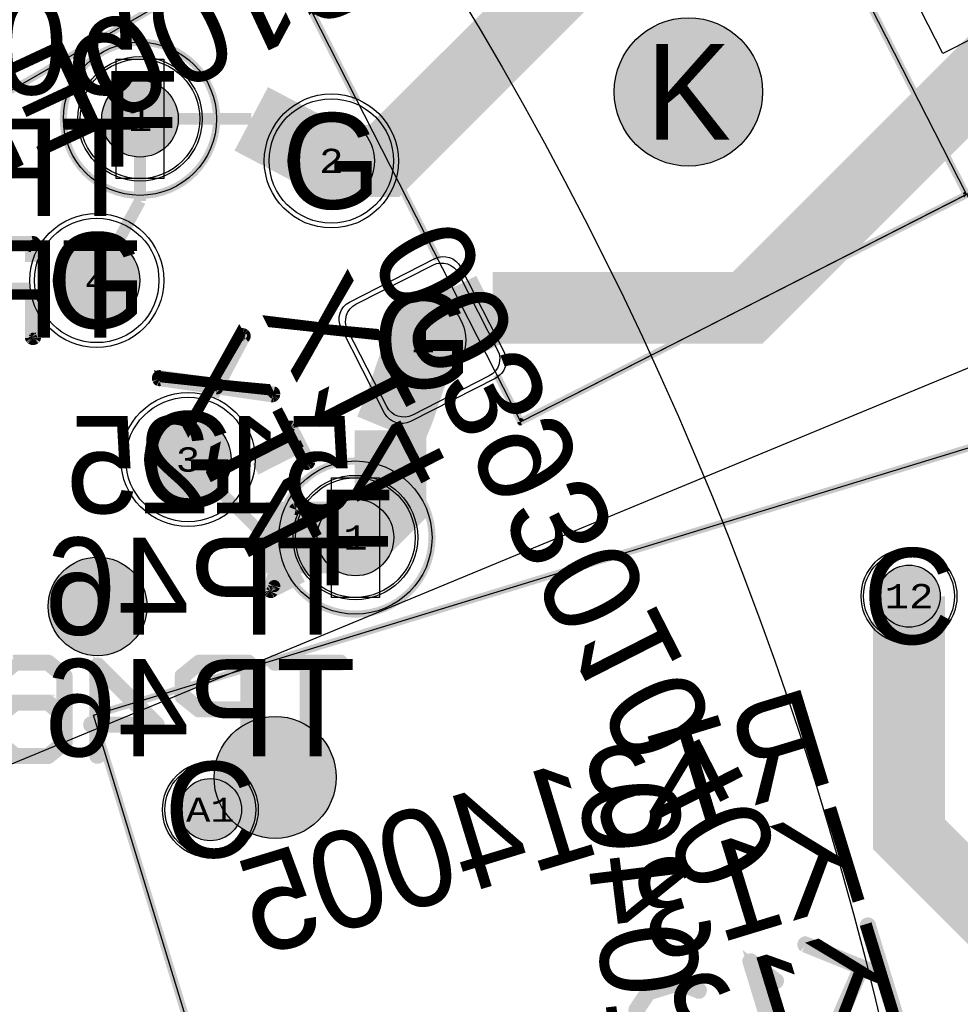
# Model space of a CAD drawing. Extents: x -125 to 125, y -186 to 125.
# Tile 91 of 112: x 55 to 75, y 18 to 38. Entities that reach past the tile are written whole.
import ezdxf
from ezdxf.enums import TextEntityAlignment as Align

# ---------------------------------------------------------------- set-up
doc = ezdxf.new("R2010")
doc.units = 0
doc.header["$MEASUREMENT"] = 0
for name, color, linetype in [('ASSEMBLY_OUTLINES_BTM', 191, 'CONTINUOUS'), ('ASSEMBLY_OUTLINES_TOP', 102, 'CONTINUOUS'), ('ASSEMBLY_PART_NUMBERS_BTM', 191, 'CONTINUOUS'), ('ASSEMBLY_PART_NUMBERS_TOP', 102, 'CONTINUOUS'), ('ASSEMBLY_REF_DES_BTM', 191, 'CONTINUOUS'), ('BOARD_OUTLINE', 10, 'CONTINUOUS'), ('DRILL_DRAWING', 21, 'CONTINUOUS'), ('GENERATED_SILKSCREEN_BTM', 255, 'CONTINUOUS'), ('MANUFACTURING_OUTLINES', 10, 'CONTINUOUS'), ('MOUNTING_HOLES_LAYER_BOT17', 42, 'CONTINUOUS'), ('MOUNTING_HOLES_LAYER_TOP', 42, 'CONTINUOUS'), ('PART_HOLES_LAYER_BOTTOM', 30, 'CONTINUOUS'), ('PART_HOLES_LAYER_TOP', 30, 'CONTINUOUS'), ('PART_PADS_LAYER_BOTTOM', 230, 'CONTINUOUS'), ('PART_PADS_LAYER_TOP', 150, 'CONTINUOUS'), ('PIN_NUMBERS_BTM', 8, 'CONTINUOUS'), ('PIN_NUMBERS_TOP', 8, 'CONTINUOUS'), ('PLACEMENT_OUTLINES_BTM', 222, 'CONTINUOUS'), ('PLANE_DATA_LAYER_BOTTOM', 230, 'CONTINUOUS'), ('PLANE_SHAPES_LAYER_BOTTOM', 230, 'CONTINUOUS'), ('PLANE_SHAPES_LAYER_TOP', 150, 'CONTINUOUS'), ('ROUTE_BORDER', 151, 'CONTINUOUS'), ('SILKSCREEN_OUTLINES_BTM', 211, 'CONTINUOUS'), ('SILKSCREEN_REF_DES_BTM', 211, 'CONTINUOUS'), ('SOLDERMASK_PADS_BTM', 12, 'CONTINUOUS'), ('SOLDERMASK_PADS_TOP', 180, 'CONTINUOUS'), ('TRACES_LAYER_TOP', 150, 'CONTINUOUS')]:
    doc.layers.add(name, color=color, linetype=linetype)
doc.styles.add('COURIER_NEW', font='cour.ttf')
doc.styles.add('VERIBEST_GERBER_0', font='txt')

msp = doc.modelspace()

# ---------------------------------------------------------------- hatches: boundary and pattern name
at = {"layer": 'ASSEMBLY_OUTLINES_BTM'}
h = msp.add_hatch(color=256, dxfattribs=at)
edge = h.paths.add_edge_path()
edge.add_arc((60.322083, 22.488155), 1.274755, 0, 360)
at = {"layer": 'GENERATED_SILKSCREEN_BTM'}
h = msp.add_hatch(color=256, dxfattribs=at)
edge = h.paths.add_edge_path()
edge.add_arc((56.615649, 26.060597), 1.030776, 0, 360)
at = {"layer": 'MOUNTING_HOLES_LAYER_BOT17'}
h = msp.add_hatch(color=256, dxfattribs=at)
edge = h.paths.add_edge_path()
edge.add_arc((68.954617, 36.812604), 1.55, 0, 360)
at = {"layer": 'MOUNTING_HOLES_LAYER_TOP'}
h = msp.add_hatch(color=256, dxfattribs=at)
edge = h.paths.add_edge_path()
edge.add_arc((68.954617, 36.812604), 1.55, 0, 360)
at = {"layer": 'PART_HOLES_LAYER_BOTTOM'}
h = msp.add_hatch(color=256, dxfattribs=at)
edge = h.paths.add_edge_path()
edge.add_arc((57.5, 36.25), 0.8, 0, 360)
h = msp.add_hatch(color=256, dxfattribs=at)
edge = h.paths.add_edge_path()
edge.add_arc((61.496889, 35.369586), 0.9, 0, 360)
h = msp.add_hatch(color=256, dxfattribs=at)
edge = h.paths.add_edge_path()
edge.add_arc((56.596354, 32.872639), 0.9, 0, 360)
h = msp.add_hatch(color=256, dxfattribs=at)
edge = h.paths.add_edge_path()
edge.add_arc((63.403649, 31.627359), 0.9, 0, 360)
h = msp.add_hatch(color=256, dxfattribs=at)
edge = h.paths.add_edge_path()
edge.add_arc((58.503114, 29.130411), 0.9, 0, 360)
h = msp.add_hatch(color=256, dxfattribs=at)
edge = h.paths.add_edge_path()
edge.add_arc((62, 27.5), 0.8, 0, 360)
h = msp.add_hatch(color=256, dxfattribs=at)
edge = h.paths.add_edge_path()
edge.add_arc((73.563493, 26.275038), 0.65, 0, 360)
h = msp.add_hatch(color=256, dxfattribs=at)
edge = h.paths.add_edge_path()
edge.add_arc((58.970284, 21.813446), 0.65, 0, 360)
at = {"layer": 'PART_HOLES_LAYER_TOP'}
h = msp.add_hatch(color=256, dxfattribs=at)
edge = h.paths.add_edge_path()
edge.add_arc((57.5, 36.25), 0.8, 0, 360)
h = msp.add_hatch(color=256, dxfattribs=at)
edge = h.paths.add_edge_path()
edge.add_arc((61.496889, 35.369586), 0.9, 0, 360)
h = msp.add_hatch(color=256, dxfattribs=at)
edge = h.paths.add_edge_path()
edge.add_arc((56.596354, 32.872639), 0.9, 0, 360)
h = msp.add_hatch(color=256, dxfattribs=at)
edge = h.paths.add_edge_path()
edge.add_arc((63.403649, 31.627359), 0.9, 0, 360)
h = msp.add_hatch(color=256, dxfattribs=at)
edge = h.paths.add_edge_path()
edge.add_arc((58.503114, 29.130411), 0.9, 0, 360)
h = msp.add_hatch(color=256, dxfattribs=at)
edge = h.paths.add_edge_path()
edge.add_arc((62, 27.5), 0.8, 0, 360)
h = msp.add_hatch(color=256, dxfattribs=at)
edge = h.paths.add_edge_path()
edge.add_arc((73.563493, 26.275038), 0.65, 0, 360)
h = msp.add_hatch(color=256, dxfattribs=at)
edge = h.paths.add_edge_path()
edge.add_arc((58.970284, 21.813446), 0.65, 0, 360)
at = {"layer": 'PLANE_DATA_LAYER_BOTTOM'}
h = msp.add_hatch(color=256, dxfattribs=at)
h.paths.add_polyline_path([(-96.5, 0, -1), (96.5, 0, -1)], flags=0)
h.paths.add_polyline_path([(-92.5, 0, -1), (92.5, 0, -1)], flags=0)
at = {"layer": 'PLANE_SHAPES_LAYER_BOTTOM'}
h = msp.add_hatch(color=256, dxfattribs=at)
h.paths.add_polyline_path([(-96.5, 0, -1), (96.5, 0, -1)], flags=0)
h.paths.add_polyline_path([(-92.5, 0, -1), (92.5, 0, -1)], flags=0)
at = {"layer": 'PLANE_SHAPES_LAYER_TOP'}
h = msp.add_hatch(color=256, dxfattribs=at)
h.paths.add_polyline_path([(-96.56345, 0, -1), (96.56345, 0, -1)], flags=0)
h.paths.add_polyline_path([(-92.5, 0, -1), (92.5, 0, -1)], flags=0)
at = {"layer": 'SILKSCREEN_OUTLINES_BTM'}
h = msp.add_hatch(color=256, dxfattribs=at)
edge = h.paths.add_edge_path()
edge.add_arc((56.615649, 26.060597), 1.030776, 0, 360)

# ---------------------------------------------------------------- linework, layer by layer
at = {"layer": 'ASSEMBLY_OUTLINES_BTM'}
for points in [[(42.728951, 44.537939), (67.843689, 59.037939), (74.193689, 48.039415), (49.078951, 33.539417)], [(72.498057, 44.285824), (76.856366, 35.732161), (65.451483, 29.921083), (61.093174, 38.474746)], [(74.018926, 41.300952), (75.562493, 38.271531), (74.270534, 37.613244), (72.726966, 40.642666)], [(57, 35), (57, 37.5), (58, 37.5), (58, 35)], [(56.527021, 23.785264), (84.259859, 32.264043), (87.97298, 20.118973), (60.240142, 11.640192)], [(61.5, 26.25), (61.5, 28.75), (62.5, 28.75), (62.5, 26.25)]]:
    msp.add_lwpolyline(points, close=True, dxfattribs=at)
for centre, radius in [((57.5, 36.25), 1.6), ((62, 27.5), 1.6), ((60.322083, 22.488155), 1.274755)]:
    msp.add_circle(centre, radius, dxfattribs=at)
at = {"layer": 'ASSEMBLY_OUTLINES_TOP'}
msp.add_lwpolyline([(-92.5, -38.25), (92.275907, 38.286686)], dxfattribs=at)
for radius in [125, 90.284619, 85, 75]:
    msp.add_circle((0, 0), radius, dxfattribs=at)
at = {"layer": 'BOARD_OUTLINE'}
msp.add_circle((0, 0), 97.5, dxfattribs=at)
at = {"layer": 'GENERATED_SILKSCREEN_BTM', "const_width": 0.15}
for points in [[(42.728951, 44.537939), (67.843689, 59.037939), (74.193689, 48.039415), (49.078951, 33.539417)], [(56.527021, 23.785264), (84.259859, 32.264043), (87.97298, 20.118973), (60.240142, 11.640192)]]:
    msp.add_lwpolyline(points, close=True, dxfattribs=at)
at = {"layer": 'GENERATED_SILKSCREEN_BTM'}
for points, const_width in [([(74.762506, 34.665284, -0.253450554), (74.762503, 34.66528), (65.451485, 29.921079, -0.468921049), (65.451478, 29.921083), (64.952405, 30.900569, 0.00000521), (64.952412, 30.900576), (65.451485, 29.921089), (74.762495, 34.665286), (70.40419, 43.218941), (61.09318, 38.474744), (62.029416, 36.637277, 0.000002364), (62.029404, 36.637282), (61.093171, 38.474743, -0.517465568), (61.093172, 38.47475), (61.09318, 38.474754), (70.40419, 43.218951, -0.468921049), (70.404197, 43.218947), (74.762504, 34.665287, -0.184527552), (74.762506, 34.665284)], 0.15), ([(63.726009, 33.307527, 0.000005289), (63.725999, 33.307526), (62.835481, 35.055266, 0.000002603), (62.835484, 35.05528), (63.726009, 33.307527)], 0.15), ([(54.238641, 33.675461), (55.262767, 33.675461, -0.099019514), (55.262769, 33.675461), (55.281057, 33.671397, -0.184527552), (55.28106, 33.671395), (55.293251, 33.661236, -0.071067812), (55.293252, 33.661235), (55.303411, 33.649044, -0.184527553), (55.303413, 33.649041), (55.307477, 33.634817), (55.307477, 33.485114)], 0.254), ([(55.307477, 33.485114, 0.000004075), (55.307467, 33.485093), (55.307467, 33.634815), (55.303403, 33.649038), (55.293244, 33.661228), (55.281054, 33.671387), (55.262767, 33.675451), (54.238641, 33.675451)], 0.254), ([(55.222133, 33.257146, 0.000006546), (55.222123, 33.25711), (55.222123, 33.592139), (54.250834, 33.592139), (53.933845, 33.33611), (53.933845, 32.958162), (54.250834, 32.700101), (55.179823, 32.700101, 0.000001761), (55.179824, 32.700091), (54.250832, 32.700091, -0.16227766), (54.250829, 32.700092), (53.933837, 32.958156, -0.236067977), (53.933835, 32.95816), (53.933835, 33.336112, -0.236067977), (53.933837, 33.336116), (53.933845, 33.336122), (54.250829, 33.592148, -0.16227766), (54.250832, 33.592149), (55.222128, 33.592149, -0.414213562), (55.222133, 33.592144), (55.222133, 33.257146)], 0.254), ([(54.238641, 32.618821), (55.192109, 32.618821, 0.000001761), (55.19211, 32.618811), (54.238641, 32.618811, -0.099019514)], 0.254), ([(55.307477, 31.684095), (55.303413, 31.667839, -0.16227766), (55.303412, 31.667836), (55.293252, 31.657676, -0.261745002), (55.293247, 31.657675), (55.28106, 31.651581, -0.184527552), (55.281057, 31.651579), (55.266833, 31.649547, -0.095414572), (55.266831, 31.649547), (55.250577, 31.651579, -0.145489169), (55.250574, 31.651579), (55.236351, 31.657675, -0.16227766), (55.236348, 31.657676), (55.226188, 31.667836, -0.16227766), (55.226187, 31.667839), (55.222123, 31.684095), (55.222123, 32.488168, 0.000006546), (55.222133, 32.488132), (55.222133, 31.684097), (55.226196, 31.667844), (55.236356, 31.657684), (55.250578, 31.651589), (55.266832, 31.649557), (55.281055, 31.651589, -0.049388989), (55.281056, 31.651589), (55.293243, 31.657683, -0.071067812), (55.293244, 31.657684), (55.303404, 31.667844), (55.307467, 31.684097), (55.307467, 32.260185, 0.000004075), (55.307477, 32.260164), (55.307477, 31.684095)], 0.254), ([(60.30247, 30.492929), (60.298406, 30.476673, -0.16227766), (60.298405, 30.47667), (60.290277, 30.464479, -0.071067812), (60.290276, 30.464478), (60.276052, 30.454318, -0.111991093), (60.27605, 30.454317), (60.261826, 30.452285, -0.095414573), (60.261824, 30.452285), (59.111715, 30.618909), (59.02674, 30.457869, 0.000001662), (59.026731, 30.457872), (59.111708, 30.618914, -0.473284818), (59.111714, 30.618919), (60.261825, 30.452295), (60.276047, 30.454327), (60.290269, 30.464486), (60.298396, 30.476676), (60.30246, 30.492931), (60.30246, 30.507153), (60.298396, 30.521376), (60.29027, 30.531533), (60.274016, 30.535597), (59.152352, 30.696125, -0.648292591), (59.15235, 30.696134), (59.6827, 31.695874), (59.6827, 31.695875), (59.686764, 31.71213), (59.6827, 31.726352), (59.674574, 31.73651), (59.662383, 31.744637), (59.64816, 31.748701), (59.633938, 31.748701), (59.619717, 31.744638), (59.609557, 31.734478, -0.111991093), (59.609555, 31.734477), (59.064982, 30.710354, -0.473284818), (59.064976, 30.710349), (57.916896, 30.870877), (57.902675, 30.870877), (57.890484, 30.86275), (57.880326, 30.85056), (57.876262, 30.836337), (57.876262, 30.820084), (57.880326, 30.807892), (57.888452, 30.795703), (57.902675, 30.789607), (59.024338, 30.631111, -0.648292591), (59.02434, 30.631102), (58.948105, 30.486255, 0.000001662), (58.948096, 30.486258), (59.02433, 30.631102), (57.902674, 30.789597, -0.145489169), (57.902671, 30.789597), (57.888447, 30.795693, -0.205257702), (57.888444, 30.795696), (57.880318, 30.807886, -0.16227766), (57.880316, 30.807888), (57.876252, 30.82008), (57.876252, 30.836339), (57.880316, 30.850563, -0.184527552), (57.880318, 30.850566), (57.890477, 30.862757, -0.071067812), (57.890478, 30.862758), (57.90267, 30.870886, -0.16227766), (57.902673, 30.870887), (57.916896, 30.870887, -0.099019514), (57.916898, 30.870887), (59.064975, 30.710359), (59.609548, 31.734482, -0.213376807), (59.609549, 31.734486), (59.619709, 31.744646, -0.213376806), (59.619713, 31.744647), (59.633936, 31.748711, -0.099019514), (59.633938, 31.748711), (59.64816, 31.748711, -0.099019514), (59.648162, 31.748711), (59.662386, 31.744647, -0.111991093), (59.662388, 31.744646), (59.67458, 31.736518, -0.071067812), (59.674581, 31.736517), (59.682708, 31.726358, -0.184527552), (59.68271, 31.726355), (59.686774, 31.712131), (59.686774, 31.712129), (59.68271, 31.695873, -0.184527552), (59.682708, 31.69587), (59.15236, 30.696134), (60.274018, 30.535607), (60.290274, 30.531543, -0.184527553), (60.290277, 30.531541), (60.298404, 30.521382, -0.184527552), (60.298406, 30.521379), (60.30247, 30.507155), (60.30247, 30.492929)], 0.254), ([(61.03399, 29.080689), (61.029926, 29.066465, -0.16227766), (61.029925, 29.066462), (61.021797, 29.054271, -0.071067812), (61.021796, 29.05427), (61.009605, 29.046143, -0.16227766), (61.009603, 29.046141), (60.993347, 29.040045, -0.145489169), (60.993344, 29.040045), (60.979122, 29.040045, -0.145489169), (60.979119, 29.040045), (60.964895, 29.046141, -0.184527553), (60.964893, 29.046144), (60.954733, 29.058335, -0.16227766), (60.954732, 29.058338), (60.792175, 29.375324), (59.915792, 28.928746, 0.000001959), (59.915794, 28.928757), (60.792175, 29.375334, -0.468921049), (60.792182, 29.37533), (60.95474, 29.058342, -0.071067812), (60.954741, 29.058341), (60.9649, 29.046151), (60.979123, 29.040055), (60.993343, 29.040055), (61.009599, 29.046151, -0.049388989), (61.0096, 29.046151), (61.021789, 29.054278), (61.029916, 29.066468), (61.03398, 29.08069), (61.029916, 29.094913), (61.029916, 29.094914), (60.670254, 29.802046, -0.071067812), (60.670253, 29.802047), (60.660095, 29.814237), (60.647904, 29.818301), (60.631651, 29.816269), (60.619459, 29.812205, -0.049388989), (60.619458, 29.812205), (60.605237, 29.802047, -0.049388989), (60.605237, 29.802046), (60.595078, 29.791887), (60.593046, 29.785792, -0.049388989), (60.593046, 29.785791), (60.591014, 29.777666), (60.595078, 29.763443), (60.595078, 29.763442), (60.757636, 29.444421, -0.517465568), (60.757635, 29.444414), (59.925964, 29.021657, 0.000001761), (59.925965, 29.021667), (60.757627, 29.44442), (60.59507, 29.763438, -0.184527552), (60.595068, 29.763441), (60.591004, 29.777665), (60.591004, 29.777667), (60.593036, 29.785795), (60.593036, 29.785796), (60.595068, 29.791892, -0.09702165), (60.595069, 29.791894), (60.605229, 29.802054, -0.16227766), (60.605232, 29.802055), (60.619453, 29.812213, -0.16227766), (60.619455, 29.812215), (60.631647, 29.816279, -0.145489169), (60.63165, 29.816279), (60.647903, 29.818311, -0.192582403), (60.647907, 29.818311), (60.660099, 29.814247, -0.184527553), (60.660101, 29.814244), (60.670261, 29.802053, -0.16227766), (60.670262, 29.80205), (61.029924, 29.094918, -0.184527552), (61.029926, 29.094915), (61.03399, 29.080691), (61.03399, 29.080689)], 0.254), ([(60.886534, 26.689863), (60.249637, 26.365935, -0.16227766), (60.249635, 26.365933), (60.239475, 26.361869, -0.145489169), (60.239472, 26.361869), (60.229314, 26.361869, -0.145489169), (60.229311, 26.361869), (60.219151, 26.365933, -0.16227766), (60.219149, 26.365935), (60.208992, 26.374061, -0.16227766), (60.208989, 26.374062), (60.192733, 26.390318, -0.090885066), (60.192732, 26.39032), (60.188668, 26.402512), (60.188668, 26.402516), (60.188679, 26.402548), (60.192732, 26.414708), (60.731212, 28.07282), (60.737308, 28.087044, -0.205257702), (60.737311, 28.087047), (60.747469, 28.095173, -0.16227766), (60.747471, 28.095175), (60.759663, 28.099239, -0.145489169), (60.759666, 28.099239), (60.760225, 28.099239, 0.00000203), (60.76022, 28.099229), (60.759667, 28.099229), (60.747475, 28.095165), (60.737318, 28.087039), (60.731222, 28.072816), (60.192742, 26.414704), (60.188679, 26.402514), (60.192742, 26.390326), (60.208997, 26.37407, -0.071067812), (60.208998, 26.374069), (60.219155, 26.365943), (60.229315, 26.361879), (60.239471, 26.361879), (60.249631, 26.365943, -0.099019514), (60.249633, 26.365943), (60.886528, 26.689871, 0.000001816), (60.886534, 26.689863)], 0.254), ([(60.839985, 26.758046), (60.304502, 26.485823, -1.096017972), (60.304492, 26.485826), (60.304492, 26.485828), (60.304506, 26.48587), (60.623364, 27.468336, 0.000005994), (60.623365, 27.468303), (60.304506, 26.485835), (60.839981, 26.758054, 0.000001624), (60.839985, 26.758046)], 0.254)]:
    msp.add_lwpolyline(points, format="xyb", dxfattribs=dict(at, const_width=const_width))
at = {"layer": 'GENERATED_SILKSCREEN_BTM', "const_width": 0.15}
for points in [[(55.9, 36.25, -1), (59.1, 36.25, -1)], [(60.4, 27.5, -1), (63.6, 27.5, -1)]]:
    msp.add_lwpolyline(points, format="xyb", close=True, dxfattribs=at)
at = {"layer": 'GENERATED_SILKSCREEN_BTM', "const_width": 0.254}
for points in [[(54.528336, 23.179968), (54.869712, 22.901584), (54.879872, 22.89752), (54.881904, 22.895488), (54.888, 22.895488), (54.890032, 22.893456), (54.892064, 22.893456), (54.896128, 22.893456), (55.580912, 22.893456), (55.58904, 22.895488), (55.597168, 22.89752), (55.605296, 22.901584), (55.946672, 23.179968), (55.952768, 23.184032), (55.9548, 23.186064), (55.958864, 23.19216), (55.962928, 23.206384), (55.96496, 23.21248), (55.96496, 24.606432), (55.962928, 24.616592), (55.958864, 24.62472), (55.9548, 24.628784), (55.952768, 24.632848), (55.946672, 24.638944), (55.605296, 24.917328), (55.597168, 24.91936), (55.593104, 24.921392), (55.58904, 24.923424), (55.580912, 24.925456), (54.896128, 24.925456), (54.888, 24.923424), (54.883936, 24.921392), (54.87784, 24.91936), (54.869712, 24.917328)], [(54.869712, 24.917328), (54.528336, 24.638944)], [(54.577104, 24.571888), (54.910352, 24.842144), (55.56872, 24.842144), (55.881648, 24.586112), (55.881648, 23.856624), (55.605296, 24.082176), (55.597168, 24.084208), (55.593104, 24.08624), (55.591072, 24.08624), (55.591072, 24.088272), (55.580912, 24.090304), (54.896128, 24.090304), (54.888, 24.088272), (54.888, 24.08624), (54.883936, 24.08624), (54.87784, 24.084208), (54.871744, 24.082176), (54.528336, 23.805824)], [(56.651776, 22.934096), (56.649744, 22.91784), (56.639584, 22.90768), (56.62536, 22.901584), (56.611136, 22.899552), (56.596912, 22.901584), (56.58472, 22.90768), (56.57456, 22.91784), (56.570496, 22.934096), (56.570496, 23.549792), (56.474992, 23.549792), (56.460768, 23.553856), (56.448576, 23.561984), (56.44248, 23.576208), (56.440448, 23.590432), (56.44248, 23.606688), (56.448576, 23.620912), (56.460768, 23.631072), (56.474992, 23.633104), (56.570496, 23.633104), (56.570496, 24.82792), (56.572528, 24.83808), (56.578624, 24.846208), (56.586752, 24.854336), (56.596912, 24.860432), (56.609104, 24.864496), (56.621296, 24.866528), (56.631456, 24.864496), (56.641616, 24.856368), (57.87504, 23.622944), (57.883168, 23.610752), (57.887232, 23.59856), (57.8852, 23.586368), (57.877072, 23.572144), (57.873008, 23.561984), (57.86488, 23.555888), (57.856752, 23.551824), (57.846592, 23.549792), (56.651776, 23.549792), (56.651776, 22.934096)], [(57.744992, 23.633104), (56.651776, 24.722256), (56.651776, 23.633104), (57.744992, 23.633104)], [(58.366784, 24.153296), (58.360688, 24.15736), (58.358656, 24.16752), (58.354592, 24.17768), (58.35256, 24.18784), (58.35256, 24.606432), (58.354592, 24.616592), (58.358656, 24.622688), (58.358656, 24.628784), (58.360688, 24.630816), (58.364752, 24.632848), (58.366784, 24.636912), (58.712224, 24.917328), (58.722384, 24.921392), (58.730512, 24.923424), (58.73864, 24.925456), (59.762768, 24.925456), (59.781056, 24.921392), (59.793248, 24.911232), (59.803408, 24.89904), (59.807472, 24.884816), (59.807472, 22.934096), (59.803408, 22.91784), (59.793248, 22.90768), (59.781056, 22.901584), (59.766832, 22.899552), (59.750576, 22.901584), (59.736352, 22.90768), (59.726192, 22.91784), (59.722128, 22.934096), (59.722128, 23.868816), (58.73864, 23.868816), (58.724416, 23.870848), (58.720352, 23.87288), (58.716288, 23.87288), (58.712224, 23.874912), (58.366784, 24.153296)], [(59.722128, 24.842144), (58.750832, 24.842144), (58.43384, 24.586112), (58.43384, 24.20816), (58.750832, 23.950096), (59.722128, 23.950096), (59.722128, 24.842144)], [(61.040896, 22.934096), (61.038864, 22.919872), (61.028704, 22.90768), (61.01448, 22.901584), (61.000256, 22.899552), (60.988064, 22.901584), (60.97384, 22.90768), (60.96368, 22.919872), (60.959616, 22.934096), (60.959616, 24.842144), (60.315472, 24.842144), (60.301248, 24.846208), (60.289056, 24.854336), (60.28296, 24.86856), (60.280928, 24.882784), (60.28296, 24.89904), (60.289056, 24.913264), (60.301248, 24.923424), (60.315472, 24.925456), (61.687072, 24.925456), (61.701296, 24.923424), (61.713488, 24.913264), (61.719584, 24.89904), (61.721616, 24.882784), (61.719584, 24.86856), (61.713488, 24.854336), (61.701296, 24.846208), (61.687072, 24.842144), (61.040896, 24.842144), (61.040896, 22.934096)], [(55.881648, 23.75096), (55.881648, 23.2328), (55.56872, 22.976768), (54.912384, 22.976768), (54.595392, 23.2328), (54.595392, 23.75096), (54.912384, 24.009024), (55.56872, 24.009024), (55.881648, 23.75096)], [(71.3781, 18.95875), (71.365908, 18.966878), (71.359812, 18.97907), (71.35778, 18.995326), (71.359812, 19.00955), (71.36794, 19.023774), (71.380132, 19.033934), (71.386228, 19.037998), (71.392324, 19.04003), (71.39842, 19.037998), (71.406548, 19.035966), (72.961028, 18.404014), (72.662324, 19.387502), (72.660292, 19.401726), (72.666388, 19.41595), (72.67858, 19.42611), (72.692804, 19.432206), (72.707028, 19.434238), (72.721252, 19.432206), (72.733444, 19.424078), (72.741572, 19.411886), (73.312564, 17.54651)], [(71.924708, 17.152302), (72.51602, 18.499518), (71.3781, 18.95875)], [(70.7685, 16.812958), (70.2097, 18.637694), (70.207668, 18.651918), (70.211732, 18.662078), (70.217828, 18.670206), (70.232052, 18.676302), (70.242212, 18.682398), (70.25034, 18.68443), (70.2605, 18.68443), (70.27066, 18.680366), (70.811172, 18.261774), (70.817268, 18.25771), (70.821332, 18.251614), (70.825396, 18.23739), (70.823364, 18.225198), (70.817268, 18.210974), (70.807108, 18.200814), (70.794916, 18.192686), (70.786788, 18.190654), (70.780692, 18.190654), (70.772564, 18.192686), (70.766468, 18.19675), (70.323492, 18.538126), (70.843684, 16.837342)], [(73.231284, 17.522126), (72.99354, 18.302414), (72.591204, 18.464974), (71.99786, 17.117758)], [(68.0253, 17.26203), (67.915572, 17.623726), (68.143156, 17.959006), (68.771044, 18.152046), (69.165252, 17.989486), (69.181508, 17.989486), (69.1937, 17.995582), (69.20386, 18.005742), (69.209956, 18.019966), (69.21402, 18.03419), (69.211988, 18.050446), (69.205892, 18.060606), (69.1937, 18.068734), (68.783236, 18.235358), (68.775108, 18.235358), (68.771044, 18.235358), (68.769012, 18.23739), (68.758852, 18.23739), (68.104548, 18.036222), (68.09642, 18.032158), (68.092356, 18.028094), (68.082196, 18.019966), (67.836324, 17.654206), (67.83226, 17.644046), (67.83226, 17.635918), (67.830228, 17.62779), (67.83226, 17.619662), (67.95418, 17.219358)]]:
    msp.add_lwpolyline(points, dxfattribs=at)
at = {"layer": 'GENERATED_SILKSCREEN_BTM'}
msp.add_circle((56.615649, 26.060597), 1.030776, dxfattribs=at)
at = {"layer": 'MANUFACTURING_OUTLINES'}
msp.add_circle((0, 0), 97.5254, dxfattribs=at)
at = {"layer": 'MOUNTING_HOLES_LAYER_BOT17'}
msp.add_circle((68.954617, 36.812604), 1.55, dxfattribs=at)
at = {"layer": 'MOUNTING_HOLES_LAYER_TOP'}
msp.add_circle((68.954617, 36.812604), 1.55, dxfattribs=at)
at = {"layer": 'PART_HOLES_LAYER_BOTTOM'}
for centre, radius in [((57.5, 36.25), 0.8), ((61.496889, 35.369586), 0.9), ((56.596354, 32.872639), 0.9), ((63.403649, 31.627359), 0.9), ((58.503114, 29.130411), 0.9), ((62, 27.5), 0.8), ((73.563493, 26.275038), 0.65), ((58.970284, 21.813446), 0.65)]:
    msp.add_circle(centre, radius, dxfattribs=at)
at = {"layer": 'PART_HOLES_LAYER_TOP'}
for centre, radius in [((57.5, 36.25), 0.8), ((61.496889, 35.369586), 0.9), ((56.596354, 32.872639), 0.9), ((63.403649, 31.627359), 0.9), ((58.503114, 29.130411), 0.9), ((62, 27.5), 0.8), ((73.563493, 26.275038), 0.65), ((58.970284, 21.813446), 0.65)]:
    msp.add_circle(centre, radius, dxfattribs=at)
at = {"layer": 'PART_PADS_LAYER_BOTTOM'}
msp.add_lwpolyline([(63.615367, 33.194259, -0.41421291), (64.153366, 33.019453), (64.970549, 31.415641, -0.41421291), (64.795743, 30.877642), (63.191931, 30.060459, -0.41421291), (62.653932, 30.235265), (61.836749, 31.839077, -0.41421291), (62.011555, 32.377076)], format="xyb", close=True, dxfattribs=at)
for centre, radius in [((57.5, 36.25), 1.25), ((61.496889, 35.369586), 1.3), ((56.596354, 32.872639), 1.3), ((58.503114, 29.130411), 1.3), ((62, 27.5), 1.25), ((73.563493, 26.275038), 0.95), ((58.970284, 21.813446), 0.95)]:
    msp.add_circle(centre, radius, dxfattribs=at)
at = {"layer": 'PART_PADS_LAYER_TOP'}
msp.add_lwpolyline([(63.615367, 33.194259, -0.41421291), (64.153366, 33.019453), (64.970549, 31.415641, -0.41421291), (64.795743, 30.877642), (63.191931, 30.060459, -0.41421291), (62.653932, 30.235265), (61.836749, 31.839077, -0.41421291), (62.011555, 32.377076)], format="xyb", close=True, dxfattribs=at)
for centre, radius in [((57.5, 36.25), 1.25), ((61.496889, 35.369586), 1.3), ((56.596354, 32.872639), 1.3), ((58.503114, 29.130411), 1.3), ((62, 27.5), 1.25), ((73.563493, 26.275038), 0.95), ((58.970284, 21.813446), 0.95)]:
    msp.add_circle(centre, radius, dxfattribs=at)
at = {"layer": 'PLACEMENT_OUTLINES_BTM'}
for points in [[(42.728951, 44.537939), (67.843689, 59.037939), (74.193689, 48.039415), (49.078951, 33.539417)], [(70.404192, 43.218947), (74.762501, 34.665284), (65.451483, 29.921083), (61.093174, 38.474746)], [(56.527021, 23.785264), (84.259859, 32.264043), (87.97298, 20.118973), (60.240142, 11.640192)]]:
    msp.add_lwpolyline(points, close=True, dxfattribs=at)
for centre in [(57.5, 36.25), (62, 27.5)]:
    msp.add_circle(centre, 1.6, dxfattribs=at)
at = {"layer": 'ROUTE_BORDER'}
msp.add_circle((0, 0), 96.5, dxfattribs=at)
at = {"layer": 'SILKSCREEN_OUTLINES_BTM'}
for points in [[(42.728951, 44.537939), (67.843689, 59.037939), (74.193689, 48.039415), (49.078951, 33.539417)], [(70.404192, 43.218947), (74.762501, 34.665284), (65.451483, 29.921083), (61.093174, 38.474746)], [(56.527021, 23.785264), (84.259859, 32.264043), (87.97298, 20.118973), (60.240142, 11.640192)]]:
    msp.add_lwpolyline(points, close=True, dxfattribs=at)
for centre, radius in [((57.5, 36.25), 1.6), ((62, 27.5), 1.6), ((56.615649, 26.060597), 1.030776)]:
    msp.add_circle(centre, radius, dxfattribs=at)
at = {"layer": 'SOLDERMASK_PADS_BTM'}
msp.add_lwpolyline([(63.659069, 33.328759, -0.414213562), (64.197068, 33.153952), (65.105049, 31.371939, -0.414213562), (64.930242, 30.83394), (63.148229, 29.925959, -0.414213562), (62.61023, 30.100766), (61.702249, 31.882779, -0.414213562), (61.877056, 32.420778)], format="xyb", close=True, dxfattribs=at)
for centre, radius in [((57.5, 36.25), 1.3), ((61.496889, 35.369586), 1.4), ((56.596354, 32.872639), 1.4), ((58.503114, 29.130411), 1.4), ((62, 27.5), 1.3), ((73.563493, 26.275038), 1), ((58.970284, 21.813446), 1)]:
    msp.add_circle(centre, radius, dxfattribs=at)
at = {"layer": 'SOLDERMASK_PADS_TOP'}
msp.add_lwpolyline([(63.659069, 33.328759, -0.414213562), (64.197068, 33.153952), (65.105049, 31.371939, -0.414213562), (64.930242, 30.83394), (63.148229, 29.925959, -0.414213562), (62.61023, 30.100766), (61.702249, 31.882779, -0.414213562), (61.877056, 32.420778)], format="xyb", close=True, dxfattribs=at)
for centre, radius in [((57.5, 36.25), 1.3), ((61.496889, 35.369586), 1.4), ((56.596354, 32.872639), 1.4), ((58.503114, 29.130411), 1.4), ((62, 27.5), 1.3), ((73.563493, 26.275038), 1), ((58.970284, 21.813446), 1)]:
    msp.add_circle(centre, radius, dxfattribs=at)
at = {"layer": 'TRACES_LAYER_TOP'}
for points, const_width in [([(61.496889, 35.369586), (62.605905, 35.369586), (72.212963, 44.976644), (72.212963, 48.376359), (71.24824, 49.341082)], 1.5), ([(78.401229, 37.488584), (75.379922, 37.488584), (70.191606, 32.300268), (64.863238, 32.300268)], 1.5), ([(59.824475, 36.25), (61.496889, 35.369586)], 1.5), ([(59.824475, 36.25), (57.5, 36.25)], 0.25), ([(57.5, 34.532616), (57.5, 36.25)], 0.25), ([(57.5, 34.532616), (56.596354, 32.872639)], 0.25), ([(63.403649, 31.627359), (64.478324, 32.104145), (64.863238, 32.300268)], 1.5), ([(63.403649, 31.627359), (62.905648, 30.164104), (62.73074, 29.741862)], 1.5), ([(62, 27.5), (62.73074, 28.23074), (62.73074, 29.741862)], 1.5), ([(58.503114, 29.130411), (60.133525, 27.5)], 0.25), ([(60.133525, 27.5), (62, 27.5)], 1.5), ([(75.756282, 19.102752), (73.563493, 21.295541), (73.563493, 26.275038)], 1.5)]:
    msp.add_lwpolyline(points, dxfattribs=dict(at, const_width=const_width))

# ---------------------------------------------------------------- texts
at = {"layer": 'ASSEMBLY_PART_NUMBERS_BTM', "style": 'VERIBEST_GERBER_0', "text_generation_flag": 2}
for s, p in [('5013', (57.5, 38.79)), ('5125', (62, 30.04))]:
    msp.add_text(s, height=2.032, dxfattribs=at).set_placement(p, align=Align.TOP_LEFT)
for s, rotation, p in [('0039301040', 117, (62.263158, 33.403135)), ('RT314005', 17, (71.507375, 24.381133)), ('0039301040', 277, (70.521066, 7.55955))]:
    msp.add_text(s, height=2.032, rotation=rotation, dxfattribs=at).set_placement(p, align=Align.TOP_LEFT)
at = {"layer": 'ASSEMBLY_PART_NUMBERS_TOP', "style": 'VERIBEST_GERBER_0'}
msp.add_text('CRM2512-FX-R100ELF', height=2.032, rotation=205, dxfattribs=at).set_placement((78.67655, 46.302022), align=Align.TOP_LEFT)
at = {"layer": 'ASSEMBLY_REF_DES_BTM', "style": 'VERIBEST_GERBER_0', "text_generation_flag": 2}
for s, p in [('TP29', (57.5, 36.25)), ('TP46', (62, 27.5))]:
    msp.add_text(s, height=2.032, dxfattribs=at).set_placement(p, align=Align.TOP_LEFT)
for s, rotation, p in [('X14', 117, (60.000001, 32.249999)), ('K13', 17, (72.250001, 21.952117))]:
    msp.add_text(s, height=2.032, rotation=rotation, dxfattribs=at).set_placement(p, align=Align.TOP_LEFT)
at = {"layer": 'DRILL_DRAWING', "style": 'VERIBEST_GERBER_0'}
for s, p in [('K', (68.954617, 36.812604)), ('F', (57.5, 36.25)), ('G', (61.496889, 35.369586)), ('G', (56.596354, 32.872639)), ('G', (63.403649, 31.627359)), ('G', (58.503114, 29.130411)), ('F', (62, 27.5)), ('C', (73.563493, 26.275038)), ('C', (58.970284, 21.813446))]:
    msp.add_text(s, height=2, dxfattribs=at).set_placement(p, align=Align.MIDDLE_CENTER)
at = {"layer": 'PIN_NUMBERS_BTM', "style": 'COURIER_NEW'}
for s, p in [('1', (57.5, 36.25)), ('2', (61.496889, 35.369586)), ('4', (56.596354, 32.872639)), ('1', (63.403649, 31.627359)), ('3', (58.503114, 29.130411)), ('1', (62, 27.5)), ('12', (73.563493, 26.275038)), ('A1', (58.970284, 21.813446))]:
    msp.add_text(s, height=0.508, dxfattribs=at).set_placement(p, align=Align.MIDDLE_CENTER)
at = {"layer": 'PIN_NUMBERS_TOP', "style": 'COURIER_NEW'}
for s, p in [('1', (57.5, 36.25)), ('2', (61.496889, 35.369586)), ('4', (56.596354, 32.872639)), ('1', (63.403649, 31.627359)), ('3', (58.503114, 29.130411)), ('1', (62, 27.5)), ('12', (73.563493, 26.275038)), ('A1', (58.970284, 21.813446))]:
    msp.add_text(s, height=0.508, dxfattribs=at).set_placement(p, align=Align.MIDDLE_CENTER)
at = {"layer": 'SILKSCREEN_REF_DES_BTM', "style": 'VERIBEST_GERBER_0', "text_generation_flag": 2}
for s, p in [('TP29', (57.5, 33.71)), ('TP46', (62, 24.96))]:
    msp.add_text(s, height=2.032, dxfattribs=at).set_placement(p, align=Align.TOP_LEFT)
for s, rotation, p in [('X14', 117, (57.736845, 31.096863)), ('K13', 17, (72.992624, 19.523105))]:
    msp.add_text(s, height=2.032, rotation=rotation, dxfattribs=at).set_placement(p, align=Align.TOP_LEFT)

doc.saveas('drawing.dxf')
